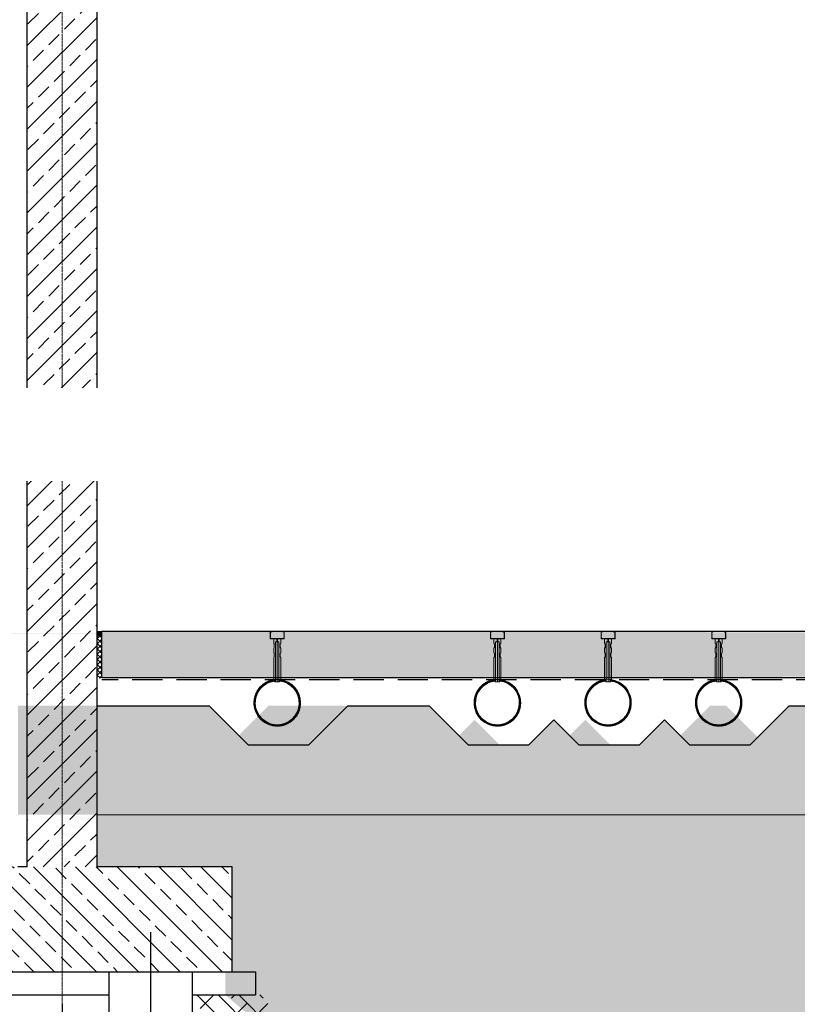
# Model space of a CAD drawing. Header units: millimetres. Extents: x -374129 to 1163271, y -112652 to 695637.
# Tile 214 of 256: x 38298 to 41635, y 29871 to 34095. Entities that reach past the tile are written whole.
import ezdxf
from ezdxf import colors
from ezdxf.entities.mleader import LeaderData, LeaderLine
from ezdxf.math import Vec2, Vec3

# ---------------------------------------------------------------- set-up
doc = ezdxf.new("R2010")
doc.units = ezdxf.units.MM
doc.header["$PDMODE"] = 4
for name, pattern in [('ACAD_ISO04W100', [30, 24, -3, 0, -3]), ('rcad - -', [9.5, 6.5, -3]), ('rcad -.-', [18, 12, -3, 0, -3])]:
    doc.linetypes.add(name, pattern=pattern)
for name, color, linetype, lineweight in [('--GT_Podbeton', 8, 'Continuous', 9), ('A_DYSZA', 252, 'Continuous', 15), ('A_Hatch_konstrukcja', 252, 'Continuous', 5), ('A_profile ocynk', 252, 'Continuous', 9), ('KRT_kresk', 252, 'Continuous', 5), ('KRT_osie', 55, 'ACAD_ISO04W100', 18), ('Widoczne (ISO)', 252, 'Continuous', 15)]:
    doc.layers.add(name, color=color, linetype=linetype, lineweight=lineweight)
for name, color, linetype in [('KRT_fund', 3, 'Continuous'), ('KRT_kanaly', 1, 'Continuous'), ('KRT_kreskowanie', 252, 'Continuous'), ('KRT_opisy', 146, 'Continuous'), ('KRT_pale', 7, 'Continuous'), ('KRT_sciany', 2, 'Continuous'), ('KRT_wymiary', 4, 'Continuous')]:
    doc.layers.add(name, color=color, linetype=linetype)
doc.styles.add('WYMIAR', font='romans.shx', dxfattribs={"width": 0.8})
doc.linetypes.add('podbeton', pattern='A,0.3,-0.1,[131,ltypeshp.shx,S=0.1,R=0,X=-0.1,Y=0],-0.1,0.3', length=0.8)
doc.linetypes.add('ZIGZAG', pattern='A,0.0001,-0.2,[131,ltypeshp.shx,S=0.2,R=0,X=-0.2,Y=0],-0.4,[131,ltypeshp.shx,S=0.2,R=180,X=0.2,Y=0],-0.2', length=0.8001)
doc.dimstyles.new('KRT_1-100', dxfattribs={"dimscale": 100, "dimtxt": 2, "dimasz": 1, "dimexe": 0.5, "dimexo": 0, "dimgap": 0.5, "dimtad": 1, "dimdec": 1, "dimrnd": 0.1, "dimzin": 9, "dimdsep": 46, "dimtxsty": 'WYMIAR', "dimblk": 'ARCHTICK', "dimcen": 0.09, "dimdle": 0.5, "dimclrd": 1, "dimclre": 252, "dimclrt": 256, "dimadec": 0, "dimazin": 0, "dimtfac": 1, "dimtdec": 1, "dimtmove": 0, "dimatfit": 3, "dimfxl": 1, "dimtolj": 1, "dimtzin": 0, "dimarcsym": 0})
pattern_1 = [(45, (-395452.688, -167449.684), (-11.22532015, 11.22532015), []), (135, (-395452.688, -167449.684), (-11.22532015, -11.22532015), [])]

# ---------------------------------------------------------------- blocks, each defined once
blk = doc.blocks.new('pal400')
at = {"color": 1, "linetype": 'rcad -.-', "ltscale": 0.2}
blk.add_line((0, -1165), (0, 169.2), dxfattribs=at)
at = {"color": 6, "linetype": 'ZIGZAG'}
for points in [[(-180, 0), (-180, -1165)], [(180, -1165), (180, 0)]]:
    blk.add_lwpolyline(points, dxfattribs=at)
blk = doc.blocks.new('_ArchTick')
at = {"color": 0, "linetype": 'ByBlock', "const_width": 0.15}
blk.add_lwpolyline([(-0.5, -0.5), (0.5, 0.5)], dxfattribs=at)
blk = doc.blocks.new('*D389')
at = {"layer": 'Defpoints', "color": 0, "transparency": 16777216}
for p in [(38480, 29871.2), (44780, 29871.2), (44780, 25561.3)]:
    blk.add_point(p, dxfattribs=at)
at = {"layer": 'KRT_wymiary', "color": 252, "lineweight": -2, "transparency": 16777216}
for p, q in [((38480, 29871.2), (38480, 25511.3)), ((44780, 29871.2), (44780, 25511.3))]:
    blk.add_line(p, q, dxfattribs=at)
at = {"layer": 'KRT_wymiary', "color": 1, "lineweight": -2, "transparency": 16777216}
blk.add_line((38430, 25561.3), (44830, 25561.3), dxfattribs=at)
at = {"layer": 'KRT_wymiary', "color": 1, "lineweight": -2, "transparency": 16777216, "xscale": 100, "yscale": 100, "zscale": 100, "rotation": 180}
blk.add_blockref('_ArchTick', (38480, 25561.3), dxfattribs=at)
at = {"layer": 'KRT_wymiary', "color": 1, "lineweight": -2, "transparency": 16777216, "xscale": 100, "yscale": 100, "zscale": 100}
blk.add_blockref('_ArchTick', (44780, 25561.3), dxfattribs=at)
at = {"layer": 'KRT_wymiary', "transparency": 16777216, "insert": (41630, 25711.3), "char_height": 200, "attachment_point": 5, "style": 'WYMIAR'}
blk.add_mtext('\\A1;6300', dxfattribs=at)
blk = doc.blocks.new('dysza_203')
at = {"color": 0, "linetype": 'ByBlock', "lineweight": -2}
for points in [[(-15, -193), (-10, -193), (-10, -203), (-7.5, -203), (-7.5, -31), (-1.5, -28), (-1.5, -18), (-15, -18), (-15, -38), (-12.5, -40.5), (-12.5, -55.5), (-15, -58), (-15, -78), (-12.5, -80.5), (-12.5, -95.5), (-15, -98)], [(15, -193), (10, -193), (10, -203), (7.5, -203), (7.5, -31), (1.5, -28), (1.5, -18), (15, -18), (15, -38), (12.5, -40.5), (12.5, -55.5), (15, -58), (15, -78), (12.5, -80.5), (12.5, -95.5), (15, -98)]]:
    blk.add_lwpolyline(points, close=True, dxfattribs=at)
for points in [[(-7.5, -31), (7.5, -31)], [(-1.5, -18), (1.5, -18)], [(-1.5, -28), (1.5, -28)], [(0, -18), (0, -203)], [(-7.5, -203), (7.5, -203)], [(7.5, -203), (10, -203)]]:
    blk.add_lwpolyline(points, dxfattribs=at)

msp = doc.modelspace()

# ---------------------------------------------------------------- hatches: boundary and pattern name
at = {"layer": 'KRT_kreskowanie'}
h = msp.add_hatch(dxfattribs=at)
h.set_pattern_fill('ANSI33', color=256, scale=20, style=0)
h.set_pattern_definition([(45, (201009.93, -26045.67), (-89.80256, 89.80256), []), (45, (201099.74, -26045.67), (-89.80256, 89.80256), [63.5, -31.75])])
h.paths.add_polyline_path([(38330, 30461.19), (38630, 30461.19), (38630, 36471.19), (38545, 36471.19), (38545, 36711.19), (38410, 36711.19), (38330, 36711.19)])
h = msp.add_hatch(dxfattribs=at)
h.set_pattern_fill('ANSI33', color=256, scale=20, angle=90)
h.set_pattern_definition([(135, (-1650486.51, -537793.2), (-89.802561, -89.802561), []), (135, (-1650486.51, -537703.4), (-89.802561, -89.802561), [63.5, -31.75])])
h.paths.add_polyline_path([(37390, 30011.19), (39210, 30011.19), (39210, 30461.19), (37390, 30461.19)])

# ---------------------------------------------------------------- linework, layer by layer
at = {"layer": 'KRT_fund', "color": 1, "linetype": 'podbeton', "ltscale": 5}
for p, q in [((39210, 30011.19), (39310, 30011.19)), ((39310, 30011.19), (39310, 29911.19)), ((37920, 29911.19), (38680.04, 29911.19)), ((39040, 29911.19), (39310, 29911.19))]:
    msp.add_line(p, q, dxfattribs=at)
at = {"layer": 'KRT_fund', "color": 2}
for points in [[(37990, 30461.19), (37410, 30461.19), (37410, 30011.19), (39210, 30011.19), (39210, 30461.19), (38630, 30461.19)], [(38330, 30461.19), (38290, 30461.19)]]:
    msp.add_lwpolyline(points, dxfattribs=at)
at = {"layer": 'KRT_osie', "ltscale": 0.5}
msp.add_line((38480, 37613.84), (38480, 29871.18), dxfattribs=at)
msp.add_line((38480, 37613.84), (38480, 29871.18), dxfattribs=at)
at = {"layer": 'KRT_sciany'}
for points in [[(38330, 30461.19), (38330, 36711.19)], [(38630, 30461.19), (38630, 36471.19)]]:
    msp.add_lwpolyline(points, dxfattribs=at)

# ---------------------------------------------------------------- block references
at = {"layer": 'KRT_pale'}
msp.add_blockref('pal400', (38860.02, 30011.19), dxfattribs=at)

# ---------------------------------------------------------------- next in the draw order: leaders
at = {"layer": 'KRT_opisy', "color": 1}
ml = msp.add_multileader_mtext('Standard', dxfattribs=at)
ml.set_content('\\C54;PIANKA DYLATACYJNA BRZEGOWA 1cm\\PUSZCZELNIENIE MASĄ TRWALEPLASTYCZNĄ ODPORNĄ NA AGRESJĘ CHEMICZNĄ NP.SIKAFLEX PRO 3', style='WYMIAR')
ml.set_leader_properties()
ml.build(insert=Vec2(0, 0))
ml.multileader.update_dxf_attribs({"text_left_attachment_type": 6, "text_right_attachment_type": 6, "dogleg_length": 36, "arrow_head_size": 200, "scale": 100})
ctx = ml.context
ctx.base_point, ctx.scale, ctx.char_height, ctx.arrow_head_size, ctx.landing_gap_size, ctx.plane_origin = Vec3(1022.91, 34569.79, -56.1), 100, 200, 200, 9, Vec3(36065.01, -50311.01, -56.1)
ctx.left_attachment, ctx.right_attachment = 6, 6
notes = []
notes.append((ctx, [(0, (1, 1, 0), (986.91, 34569.79, -56.1), (1, 0), 36, [(1, [(160, 31471.19, -56.1)], 0, [])])]))
ctx.mtext.insert, ctx.mtext.width, ctx.mtext.defined_height, ctx.mtext.flow_direction = Vec3(1031.91, 34809.79, -56.1), 4839.601, 350.11, 5
ctx.mtext.has_bg_fill, ctx.mtext.bg_color, ctx.mtext.bg_scale_factor, ctx.mtext.bg_transparency, ctx.mtext.use_window_bg_color = 1, -1027028792, 1.5, 0, 1
ml = msp.add_multileader_mtext('Standard', dxfattribs=at)
ml.set_content('\\C54;WARSTWY GRUNTU WEDŁUG PROJEKTU WZMOCNIENIA PODŁOŻA:\\P\\pi-3,l3,t3;{\\fSymbol|b0|i0|c2|p18;·^I}nB [Po/Pr] gr.40cm\\P{\\fSymbol|b0|i0|c2|p18;·^I}TŁUCZEŃ, ROZKRUSZ BETONOWY gr.30cm\\P{\\fSymbol|b0|i0|c2|p18;·^I}GRUNT RODZIMY \\fArial|b0|i0|c238|p34;\\W1;G\\fSymbol|b0|i0|c2|p18;p\\fArial|b0|i0|c238|p34;/G\\fSymbol|b0|i0|c2|p18;p\\fArial|b0|i0|c238|p34;z pl/tpl', style='WYMIAR')
ml.set_leader_properties()
ml.build(insert=Vec2(0, 0))
ml.multileader.update_dxf_attribs({"text_left_attachment_type": 6, "text_right_attachment_type": 6, "dogleg_length": 0.36, "arrow_head_size": 200, "scale": 100})
ctx = ml.context
ctx.base_point, ctx.scale, ctx.char_height, ctx.arrow_head_size, ctx.landing_gap_size, ctx.plane_origin = Vec3(-8776.91, 28248.18), 100, 200, 200, 9, Vec3(-44267.87, -53803.79)
ctx.left_attachment, ctx.right_attachment = 6, 6
notes.append((ctx, [(0, (1, 1, 0), (-8812.91, 28248.18), (1, 0), 36, [(1, [(-8812.91, 30621.19)], 0, [])])]))
ctx.mtext.insert, ctx.mtext.width, ctx.mtext.defined_height, ctx.mtext.flow_direction = Vec3(-8767.91, 28503.58), 6873.6004, 1534.23, 5
ctx.mtext.has_bg_fill, ctx.mtext.bg_color, ctx.mtext.bg_scale_factor, ctx.mtext.bg_transparency, ctx.mtext.use_window_bg_color = 1, -1027028792, 1.5, 0, 1
for ctx, leaders in notes:
    for number, flags, end, landing, length, lines in leaders:
        leader = LeaderData()
        leader.index, (leader.has_last_leader_line, leader.has_dogleg_vector, leader.attachment_direction) = number, flags
        leader.last_leader_point, leader.dogleg_vector, leader.dogleg_length = Vec3(end), Vec3(landing), length
        for number, points, colour, breaks in lines:
            line = LeaderLine()
            line.index, line.vertices, line.color, line.breaks = number, Vec3.list(points), colors.encode_raw_color(colour), breaks
            leader.lines.append(line)
        ctx.leaders.append(leader)

# ---------------------------------------------------------------- next in the draw order: dimensions: what is measured, and where the dimension line sits
at = {"layer": 'KRT_wymiary'}
dim = msp.add_linear_dim(base=(44780, 25561.33), p1=(38480, 29871.18), p2=(44780, 29871.18), dimstyle='KRT_1-100', override={"dimtmove": 1}, dxfattribs=at)
dim.commit()
dim.dimension.update_dxf_attribs({"geometry": '*D389', "text_midpoint": (41630, 25711.33)})

# ---------------------------------------------------------------- next in the draw order: leaders
at = {"layer": 'KRT_opisy', "color": 1}
ml = msp.add_multileader_mtext('Standard', dxfattribs=at)
ml.set_content('\\pxi-3,l3t3,39,44;\\C2;{\\fSymbol|b0|i0|c2|p18;·^I}\\C54;PŁYTA BETONOWA DYLATOWANA C30/37 W8,F150,XD2,XA2,XM1,XF1 ^Igr.20cm\\P    ZBROJONA WŁÓKNAMI POLIMEROWYMI ZBROJONA WŁÓKNAMI POLIMEROWYMI ZBROJONA WŁÓKNAMI POLIMEROWYMI ISTRICE iBETON 39x0.78 W ILOŚCI 3,0kg/m3, \\P{\\fSymbol|b0|i0|c2|p18;·^I}IZOLACJA PRZECIWWILGOCIOWA 2xFOLIA PE \\P    UKŁADANA SZCZELNIE NA ZAKŁAD^I^Igr.2x0.3mm                                                         \\P{\\fSymbol|b0|i0|c2|p18;·^I}PODBETON  C8/10 ^I^Igr.10cm                         \\P{\\fSymbol|b0|i0|c2|p18;·^I}ZAGĘSZCZONY GRUNT NASYPOWY Is>0,98^I^Igr.30cm\\P{\\fSymbol|b0|i0|c2|p18;·^I}ZAGĘSZCZONY GRUNT NASYPOWY Is>=0,97', style='WYMIAR')
ml.set_leader_properties()
ml.build(insert=Vec2(0, 0))
ml.multileader.update_dxf_attribs({"text_left_attachment_type": 6, "text_right_attachment_type": 6, "dogleg_length": 36, "arrow_head_size": 200, "scale": 100})
ctx = ml.context
ctx.base_point, ctx.scale, ctx.char_height, ctx.arrow_head_size, ctx.landing_gap_size, ctx.plane_origin = Vec3(1715.18, 28529.79, -56.1), 100, 200, 200, 9, Vec3(-35836.94, -69206.17, -56.1)
ctx.left_attachment, ctx.right_attachment = 6, 6
notes = []
notes.append((ctx, [(0, (1, 1, 0), (1679.18, 28529.79, -56.1), (1, 0), 36, [(1, [(1159.18, 31458.59, -56.1)], 0, [])])]))
ctx.mtext.insert, ctx.mtext.width, ctx.mtext.defined_height, ctx.mtext.flow_direction = Vec3(1724.18, 28777.41, -56.1), 11614.4681, 280.09, 5
ctx.mtext.has_bg_fill, ctx.mtext.bg_color, ctx.mtext.bg_scale_factor, ctx.mtext.bg_transparency, ctx.mtext.use_window_bg_color = 1, -1027028792, 1.5, 0, 1
for ctx, leaders in notes:
    for number, flags, end, landing, length, lines in leaders:
        leader = LeaderData()
        leader.index, (leader.has_last_leader_line, leader.has_dogleg_vector, leader.attachment_direction) = number, flags
        leader.last_leader_point, leader.dogleg_vector, leader.dogleg_length = Vec3(end), Vec3(landing), length
        for number, points, colour, breaks in lines:
            line = LeaderLine()
            line.index, line.vertices, line.color, line.breaks = number, Vec3.list(points), colors.encode_raw_color(colour), breaks
            leader.lines.append(line)
        ctx.leaders.append(leader)

# ---------------------------------------------------------------- next in the draw order: hatches: boundary and pattern name
at = {"layer": 'KRT_kreskowanie'}
h = msp.add_hatch(dxfattribs=at)
h.set_pattern_fill('GROUT', color=256, scale=10, style=0)
h.set_pattern_definition([(0, (38530.8, 25.4), (12.7, 101.6), [12.7, -88.9]), (0, (38543.5, 63.5), (0, 101.6), [0, -101.6]), (0, (38505.4, 25.4), (38.1, 101.6), [0, -101.6]), (0, (38505.4, 101.6), (101.6, 101.6), [25.4, -177.8]), (0, (38581.6, 38.1), (0, 101.6), [0, -101.6]), (0, (38556.2, 25.4), (25.4, 101.6), [0, -101.6]), (0, (38568.9, 38.1), (0, 101.6), [0, -101.6]), (0, (38518.1, 101.6), (0, 101.6), [0, -101.6])])
h.paths.add_polyline_path([(44030, 30461.19), (44630, 30461.19), (44630, 30684.47), (40219.8, 30684.47), (38630, 30684.47), (38630, 30461.19), (39210, 30461.19), (39210, 30011.19), (39180, 30011.19), (39180, 29911.19), (39298.95, 29811.19), (43737.44, 29811.19), (43930, 29911.19), (43930, 30011.19), (44030, 30011.19)])
h.paths.add_polyline_path([(39270.19, 30433.33), (40081.85, 30433.33), (40081.85, 30433.33)], flags=24)
h = msp.add_hatch(dxfattribs=at)
h.set_pattern_fill('ANSI38', color=256, scale=20, angle=90, style=0)
h.set_pattern_definition([(135, (32180, 5000), (-44.90128, -44.90128), []), (225, (32180, 5000), (-44.90128, -134.70384), [158.75, -95.25])])
h.paths.add_polyline_path([(43867.44, 29811.19), (44060, 29911.19), (44330.04, 29911.19), (44330.04, 28846.21), (39060, 28846.21), (39060, 29911.19), (39330, 29911.19), (39418.81, 29811.19)])

# ---------------------------------------------------------------- next in the draw order: linework, layer by layer
at = {"layer": '--GT_Podbeton'}
msp.add_lwpolyline([(38630, 30684.47), (44630, 30684.47)], dxfattribs=at)
at = {"layer": 'KRT_kanaly', "linetype": 'podbeton', "ltscale": 200}
msp.add_lwpolyline([(40590.49, 31091.97), (40697.99, 30984.47), (40957.99, 30984.47), (41065.49, 31091.97)], dxfattribs=at)

# ---------------------------------------------------------------- next in the draw order: leaders
at = {"layer": 'KRT_opisy', "color": 1}
ml = msp.add_multileader_mtext('Standard', dxfattribs=at)
ml.set_content('\\C54;KANAŁY NAPOWIETRZAJĄCE WEDŁUG PROJEKTU TECHNOLOGICZNEGO', style='WYMIAR')
ml.set_leader_properties()
ml.build(insert=Vec2(0, 0))
ml.multileader.update_dxf_attribs({"text_left_attachment_type": 6, "text_right_attachment_type": 6, "dogleg_length": 36, "arrow_head_size": 200, "scale": 100})
ctx = ml.context
ctx.base_point, ctx.scale, ctx.char_height, ctx.arrow_head_size, ctx.landing_gap_size, ctx.plane_origin = Vec3(958.77, 32175.83, -56.1), 100, 200, 200, 9, Vec3(36846.14, -51485.36, -56.1)
ctx.left_attachment, ctx.right_attachment = 6, 6
notes = []
notes.append((ctx, [(0, (1, 1, 0), (922.77, 32175.83, -56.1), (1, 0), 36, [(1, [(922.99, 31164.47, -56.1)], 0, [])])]))
ctx.mtext.insert, ctx.mtext.width, ctx.mtext.defined_height, ctx.mtext.flow_direction = Vec3(967.77, 32415.83, -56.1), 6873.6004, 350.11, 5
ctx.mtext.has_bg_fill, ctx.mtext.bg_color, ctx.mtext.bg_scale_factor, ctx.mtext.bg_transparency, ctx.mtext.use_window_bg_color = 1, -1027028792, 1.5, 0, 1
ml = msp.add_multileader_mtext('Standard', dxfattribs=at)
ml.set_content('\\C54;ODPROWADZENIE DO STUDZIENKI KANALIZACYJNEJ WG PROJEKTU BRANŻY SANITARNEJ ', style='WYMIAR')
ml.set_leader_properties()
ml.build(insert=Vec2(0, 0))
ml.multileader.update_dxf_attribs({"text_right_attachment_type": 6, "dogleg_length": 0.36, "arrow_head_size": 200, "scale": 100})
ctx = ml.context
ctx.base_point, ctx.scale, ctx.char_height, ctx.arrow_head_size, ctx.landing_gap_size, ctx.plane_origin = Vec3(78326.66, 29383.33), 100, 200, 200, 9, Vec3(43996.88, -52043.13)
ctx.right_attachment, ctx.text_align_type = 6, 2
notes.append((ctx, [(0, (1, 1, 0), (81771.13, 29243.33), (-1, 0), 36, [(1, [(83025.56, 30705)], 0, [])])]))
ctx.mtext.insert, ctx.mtext.width, ctx.mtext.defined_height, ctx.mtext.alignment, ctx.mtext.flow_direction = Vec3(81726.13, 29483.33), 3482.7917, 1400.46, 3, 5
for ctx, leaders in notes:
    for number, flags, end, landing, length, lines in leaders:
        leader = LeaderData()
        leader.index, (leader.has_last_leader_line, leader.has_dogleg_vector, leader.attachment_direction) = number, flags
        leader.last_leader_point, leader.dogleg_vector, leader.dogleg_length = Vec3(end), Vec3(landing), length
        for number, points, colour, breaks in lines:
            line = LeaderLine()
            line.index, line.vertices, line.color, line.breaks = number, Vec3.list(points), colors.encode_raw_color(colour), breaks
            leader.lines.append(line)
        ctx.leaders.append(leader)

# ---------------------------------------------------------------- next in the draw order: hatches: boundary and pattern name
at = {"layer": 'KRT_kresk', "lineweight": 5}
h = msp.add_hatch(dxfattribs=at)
h.set_pattern_fill('DASH', color=256, scale=10, angle=45)
h.set_pattern_definition([(45, (40993.753, 31471.193), (4e-15, 44.90128), [31.75, -31.75])])
h.paths.add_polyline_path([(37969.99, 31281.19), (32010, 31271.19), (32010, 31451.19), (32010, 31471.19), (39469.99, 31461.19), (37969.99, 31461.19)])
h = msp.add_hatch(dxfattribs=at)
h.set_pattern_fill('ANSI37', color=256, scale=0.5)
h.set_pattern_definition([(45, (-395452.6885, -167449.6836), (-1.122532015, 1.122532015), []), (135, (-395452.6885, -167449.6836), (-1.122532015, -1.122532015), [])])
h.paths.add_polyline_path([(38630, 31451.19), (38650, 31451.19), (38650, 31471.19), (38630, 31471.19)])
h = msp.add_hatch(dxfattribs=at)
h.set_pattern_fill('DASH', color=256, scale=10, angle=45)
h.set_pattern_definition([(45, (47633.753, 31471.193), (4e-15, 44.90128), [31.75, -31.75])])
h.paths.add_polyline_path([(44609.99, 31281.19), (38650, 31271.19), (38650, 31451.19), (38650, 31471.19), (46109.99, 31461.19), (44609.99, 31461.19)])
h = msp.add_hatch(dxfattribs=at)
h.set_pattern_fill('ANSI37', color=256, scale=5)
h.set_pattern_definition(pattern_1)
h.paths.add_polyline_path([(38630, 31270.04), (38650, 31270.04), (38650, 31451.19), (38630, 31451.19)])
h = msp.add_hatch(dxfattribs=at)
h.set_pattern_fill('ANSI37', color=256, scale=5)
h.set_pattern_definition(pattern_1)
h.paths.add_polyline_path([(38630, 31270.04), (38650, 31270.04), (38650, 31451.19), (38630, 31451.19)])
at = {"layer": 'KRT_kreskowanie'}
h = msp.add_hatch(dxfattribs=at)
h.set_pattern_fill('DOTS2', color=256, scale=10, style=0)
h.set_pattern_definition([(0, (-25869.84, 5.08), (0, 254), [0, -254]), (0, (-25788.56, 10.16), (0, 254), [0, -254]), (0, (-25834.28, 66.04), (0, 254), [0, -254]), (0, (-25778.4, 106.68), (0, 254), [0, -254]), (0, (-25844.44, 121.92), (0, 254), [0, -254]), (0, (-25824.12, 182.88), (0, 254), [0, -254]), (0, (-25859.68, 228.6), (0, 254), [0, -254]), (0, (-25778.4, 223.52), (0, 254), [0, -254]), (0, (-25717.44, 233.68), (0, 254), [0, -254]), (0, (-25686.96, 172.72), (0, 254), [0, -254]), (0, (-25636.16, 167.64), (0, 254), [0, -254]), (0, (-25636.16, 76.2), (0, 254), [0, -254]), (0, (-25681.88, 45.72), (0, 254), [0, -254]), (0, (-25753, 60.96), (0, 254), [0, -254]), (0, (-25707.28, 106.68), (0, 254), [0, -254]), (0, (-25753, 152.4), (0, 254), [0, -254]), (0, (-25646.32, 10.16), (0, 254), [0, -254])])
h.paths.add_polyline_path([(35030.16, 31152.3), (34960.82, 31152.3), (34792.99, 30984.47), (34532.99, 30984.47), (34425.49, 31091.97), (34317.99, 30984.47), (34057.99, 30984.47), (33950.49, 31091.97), (33842.99, 30984.47), (33582.99, 30984.47), (33415.16, 31152.3), (33065.82, 31152.3), (32897.99, 30984.47), (32637.99, 30984.47), (32470.16, 31152.3), (31990, 31152.3), (31990, 30684.47), (37990, 30684.47), (37990, 31152.3), (37520.82, 31152.3), (37352.99, 30984.47), (37092.99, 30984.47), (36925.16, 31152.3), (36575.82, 31152.3), (36407.99, 30984.47), (36147.99, 30984.47), (36040.49, 31091.97), (35932.99, 30984.47), (35672.99, 30984.47), (35565.49, 31091.97), (35457.99, 30984.47), (35197.99, 30984.47)])
h.paths.add_polyline_path([(37480.49, 31126.97), (37972.64, 31126.97), (37972.64, 31351.97), (37480.49, 31351.97)], flags=9)
h.paths.add_polyline_path([(41330.16, 31152.3), (41260.82, 31152.3), (41092.99, 30984.47), (40832.99, 30984.47), (40725.49, 31091.97), (40617.99, 30984.47), (40357.99, 30984.47), (40250.49, 31091.97), (40142.99, 30984.47), (39882.99, 30984.47), (39715.16, 31152.3), (39365.82, 31152.3), (39197.99, 30984.47), (38937.99, 30984.47), (38770.16, 31152.3), (38290, 31152.3), (38290, 30684.47), (44290, 30684.47), (44290, 31152.3), (43820.82, 31152.3), (43652.99, 30984.47), (43392.99, 30984.47), (43225.16, 31152.3), (42875.82, 31152.3), (42707.99, 30984.47), (42447.99, 30984.47), (42340.49, 31091.97), (42232.99, 30984.47), (41972.99, 30984.47), (41865.49, 31091.97), (41757.99, 30984.47), (41497.99, 30984.47)])
h.paths.add_polyline_path([(43780.49, 31126.97), (44272.64, 31126.97), (44272.64, 31351.97), (43780.49, 31351.97)], flags=9)
h = msp.add_hatch(dxfattribs=at)
h.set_pattern_fill('DOTS2', color=256, scale=10, style=0)
h.set_pattern_definition([(0, (-19229.84, 5.08), (0, 254), [0, -254]), (0, (-19148.56, 10.16), (0, 254), [0, -254]), (0, (-19194.28, 66.04), (0, 254), [0, -254]), (0, (-19138.4, 106.68), (0, 254), [0, -254]), (0, (-19204.44, 121.92), (0, 254), [0, -254]), (0, (-19184.12, 182.88), (0, 254), [0, -254]), (0, (-19219.68, 228.6), (0, 254), [0, -254]), (0, (-19138.4, 223.52), (0, 254), [0, -254]), (0, (-19077.44, 233.68), (0, 254), [0, -254]), (0, (-19046.96, 172.72), (0, 254), [0, -254]), (0, (-18996.16, 167.64), (0, 254), [0, -254]), (0, (-18996.16, 76.2), (0, 254), [0, -254]), (0, (-19041.88, 45.72), (0, 254), [0, -254]), (0, (-19113, 60.96), (0, 254), [0, -254]), (0, (-19067.28, 106.68), (0, 254), [0, -254]), (0, (-19113, 152.4), (0, 254), [0, -254]), (0, (-19006.32, 10.16), (0, 254), [0, -254])])
h.paths.add_polyline_path([(41670.16, 31152.3), (41600.82, 31152.3), (41432.99, 30984.47), (41172.99, 30984.47), (41065.49, 31091.97), (40957.99, 30984.47), (40697.99, 30984.47), (40590.49, 31091.97), (40482.99, 30984.47), (40222.99, 30984.47), (40055.16, 31152.3), (39705.82, 31152.3), (39537.99, 30984.47), (39277.99, 30984.47), (39110.16, 31152.3), (38630, 31152.3), (38630, 30684.47), (44630, 30684.47), (44630, 31152.3), (44160.82, 31152.3), (43992.99, 30984.47), (43732.99, 30984.47), (43565.16, 31152.3), (43215.82, 31152.3), (43047.99, 30984.47), (42787.99, 30984.47), (42680.49, 31091.97), (42572.99, 30984.47), (42312.99, 30984.47), (42205.49, 31091.97), (42097.99, 30984.47), (41837.99, 30984.47)])
h.paths.add_polyline_path([(44120.49, 31126.97), (44612.64, 31126.97), (44612.64, 31351.97), (44120.49, 31351.97)], flags=9)
h.paths.add_polyline_path([(47970.16, 31152.3), (47900.82, 31152.3), (47732.99, 30984.47), (47472.99, 30984.47), (47365.49, 31091.97), (47257.99, 30984.47), (46997.99, 30984.47), (46890.49, 31091.97), (46782.99, 30984.47), (46522.99, 30984.47), (46355.16, 31152.3), (46005.82, 31152.3), (45837.99, 30984.47), (45577.99, 30984.47), (45410.16, 31152.3), (44930, 31152.3), (44930, 30684.47), (50930, 30684.47), (50930, 31152.3), (50460.82, 31152.3), (50292.99, 30984.47), (50032.99, 30984.47), (49865.16, 31152.3), (49515.82, 31152.3), (49347.99, 30984.47), (49087.99, 30984.47), (48980.49, 31091.97), (48872.99, 30984.47), (48612.99, 30984.47), (48505.49, 31091.97), (48397.99, 30984.47), (48137.99, 30984.47)])
h.paths.add_polyline_path([(50420.49, 31126.97), (50912.64, 31126.97), (50912.64, 31351.97), (50420.49, 31351.97)], flags=9)
at = {"layer": 'Widoczne (ISO)', "transparency": 33554687}
h = msp.add_hatch(dxfattribs=at)
h.set_pattern_fill('ANSI31', color=256, scale=10)
h.set_pattern_definition([(45, (39486.854, 31210.5676), (-0.8838835, 0.8838835), [])])
h.paths.add_polyline_path([(39497.09, 31164.47, -1), (39308.89, 31164.47, -0.3833879), (39393, 31258.04), (39393, 31263.97, 0.3851934), (39302.99, 31164.47, 1), (39502.99, 31164.47, 0.385192), (39412.99, 31263.97), (39412.99, 31258.04, -0.3833692)])
h = msp.add_hatch(dxfattribs=at)
h.set_pattern_fill('ANSI31', color=256, scale=10)
h.set_pattern_definition([(45, (40431.854, 31210.5676), (-0.8838835, 0.8838835), [])])
h.paths.add_polyline_path([(40442.09, 31164.47, -1), (40253.89, 31164.47, -0.3833879), (40338, 31258.04), (40338, 31263.97, 0.3851934), (40247.99, 31164.47, 1), (40447.99, 31164.47, 0.385192), (40357.99, 31263.97), (40357.99, 31258.04, -0.3833692)])
h = msp.add_hatch(dxfattribs=at)
h.set_pattern_fill('ANSI31', color=256, scale=10)
h.set_pattern_definition([(45, (40906.854, 31210.5676), (-0.8838835, 0.8838835), [])])
h.paths.add_polyline_path([(40917.09, 31164.47, -1), (40728.89, 31164.47, -0.3833879), (40813, 31258.04), (40813, 31263.97, 0.3851934), (40722.99, 31164.47, 1), (40922.99, 31164.47, 0.385192), (40832.99, 31263.97), (40832.99, 31258.04, -0.3833692)])
h = msp.add_hatch(dxfattribs=at)
h.set_pattern_fill('ANSI31', color=256, scale=10)
h.set_pattern_definition([(45, (41381.854, 31210.5676), (-0.8838835, 0.8838835), [])])
h.paths.add_polyline_path([(41392.09, 31164.47, -1), (41203.89, 31164.47, -0.3833879), (41288, 31258.04), (41288, 31263.97, 0.3851934), (41197.99, 31164.47, 1), (41397.99, 31164.47, 0.385192), (41307.99, 31263.97), (41307.99, 31258.04, -0.3833692)])

# ---------------------------------------------------------------- next in the draw order: linework, layer by layer
at = {"color": 2}
for p, q in [((44630, 31471.19, -18.47), (38650, 31471.19)), ((44610.2, 31271.19, 43), (38650, 31271.19))]:
    msp.add_line(p, q, dxfattribs=at)
at = {"layer": 'A_DYSZA', "transparency": 33554687}
for centre, radius, start, end in [((39402.99, 31164.47), 100, 95.73457, 84.26515), ((40347.99, 31164.47), 100, 95.73457, 84.26515), ((40822.99, 31164.47), 100, 95.73457, 84.26515), ((41297.99, 31164.47), 100, 95.73457, 84.26515), ((39402.99, 31164.47), 94.1, 96.09512, 83.90114), ((40347.99, 31164.47), 94.1, 96.09512, 83.90114), ((40822.99, 31164.47), 94.1, 96.09512, 83.90114), ((41297.99, 31164.47), 94.1, 96.09512, 83.90114)]:
    msp.add_arc(centre, radius, start, end, dxfattribs=at)
at = {"layer": 'A_Hatch_konstrukcja'}
for centre in [(39402.99, 31164.47), (40347.99, 31164.47), (40822.99, 31164.47), (41297.99, 31164.47)]:
    msp.add_circle(centre, 100, dxfattribs=at)
at = {"layer": 'A_profile ocynk'}
for points in [[(39427.28, 31467.75), (39429.93, 31470.41, -0.6681786), (39432.49, 31469.35), (39432.49, 31459.79, -0.1989124), (39432.35, 31459.43), (39431.64, 31458.73, 0.4142136), (39431.64, 31458.02), (39432.35, 31457.31, -0.1989124), (39432.49, 31456.96), (39432.49, 31452.79, -0.1989124), (39432.35, 31452.43), (39431.64, 31451.73, 0.4142136), (39431.64, 31451.02), (39432.35, 31450.31, -0.1989124), (39432.49, 31449.96), (39432.49, 31445.79, -0.1989124), (39432.35, 31445.43), (39431.64, 31444.73, 0.4142136), (39431.64, 31444.02), (39432.35, 31443.31, -0.1989124), (39432.49, 31442.96), (39432.49, 31440.47, -0.4142136), (39431.99, 31439.97), (39423.21, 31439.97, -0.1989124), (39422.85, 31440.12), (39422.15, 31440.83, 0.1989124), (39421.79, 31440.97), (39416.99, 31440.97, 0.1989124), (39416.64, 31440.83), (39415.93, 31440.12, -0.1989124), (39415.58, 31439.97), (39404.41, 31439.97, -0.1989124), (39404.05, 31440.12), (39403.35, 31440.83, 0.4142136), (39402.64, 31440.83), (39401.93, 31440.12, -0.1989124), (39401.58, 31439.97), (39390.41, 31439.97, -0.1989124), (39390.05, 31440.12), (39389.35, 31440.83, 0.1989124), (39388.99, 31440.97), (39384.19, 31440.97, 0.1989124), (39383.84, 31440.83), (39383.13, 31440.12, -0.1989124), (39382.78, 31439.97), (39373.99, 31439.97, -0.4142136), (39373.49, 31440.47), (39373.49, 31442.96, -0.1989124), (39373.64, 31443.31), (39374.35, 31444.02, 0.4142136), (39374.35, 31444.73), (39373.64, 31445.43, -0.1989124), (39373.49, 31445.79), (39373.49, 31449.96, -0.1989124), (39373.64, 31450.31), (39374.35, 31451.02, 0.4142136), (39374.35, 31451.73), (39373.64, 31452.43, -0.1989124), (39373.49, 31452.79), (39373.49, 31456.96, -0.1989124), (39373.64, 31457.31), (39374.35, 31458.02, 0.4142136), (39374.35, 31458.73), (39373.64, 31459.43, -0.1989124), (39373.49, 31459.79), (39373.49, 31469.35, -0.6681786), (39376.05, 31470.41), (39378.71, 31467.75), (39379.06, 31468.11), (39376.41, 31470.76, 0.6681786), (39372.99, 31469.35), (39372.99, 31459.58, 0.1989124), (39373.14, 31459.23), (39373.64, 31458.73, -0.4142136), (39373.64, 31458.02), (39373.14, 31457.52, 0.1989124), (39372.99, 31457.17), (39372.99, 31452.58, 0.1989124), (39373.14, 31452.23), (39373.64, 31451.73, -0.4142136), (39373.64, 31451.02), (39373.14, 31450.52, 0.1989124), (39372.99, 31450.17), (39372.99, 31445.58, 0.1989124), (39373.14, 31445.23), (39373.64, 31444.73, -0.4142136), (39373.64, 31444.02), (39373.14, 31443.52, 0.1989124), (39372.99, 31443.17), (39372.99, 31439.97, 0.4142136), (39373.49, 31439.47), (39382.99, 31439.47, 0.1989124), (39383.34, 31439.62), (39384.05, 31440.33, -0.1989124), (39384.4, 31440.47), (39388.79, 31440.47, -0.1989124), (39389.14, 31440.33), (39389.85, 31439.62, 0.1989124), (39390.2, 31439.47), (39401.79, 31439.47, 0.1989124), (39402.14, 31439.62), (39402.64, 31440.12, -0.4142136), (39403.35, 31440.12), (39403.85, 31439.62, 0.1989124), (39404.2, 31439.47), (39415.79, 31439.47, 0.1989124), (39416.14, 31439.62), (39416.85, 31440.33, -0.1989124), (39417.2, 31440.47), (39421.59, 31440.47, -0.1989124), (39421.94, 31440.33), (39422.65, 31439.62, 0.1989124), (39423, 31439.47), (39432.49, 31439.47, 0.4142136), (39432.99, 31439.97), (39432.99, 31443.17, 0.1989124), (39432.85, 31443.52), (39432.35, 31444.02, -0.4142136), (39432.35, 31444.73), (39432.85, 31445.23, 0.1989124), (39432.99, 31445.58), (39432.99, 31450.17, 0.1989124), (39432.85, 31450.52), (39432.35, 31451.02, -0.4142136), (39432.35, 31451.73), (39432.85, 31452.23, 0.1989124), (39432.99, 31452.58), (39432.99, 31457.17, 0.1989124), (39432.85, 31457.52), (39432.35, 31458.02, -0.4142136), (39432.35, 31458.73), (39432.85, 31459.23, 0.1989124), (39432.99, 31459.58), (39432.99, 31469.35, 0.6681786), (39429.58, 31470.76), (39426.93, 31468.11)], [(40372.28, 31467.75), (40374.93, 31470.41, -0.6681786), (40377.49, 31469.35), (40377.49, 31459.79, -0.1989124), (40377.35, 31459.43), (40376.64, 31458.73, 0.4142136), (40376.64, 31458.02), (40377.35, 31457.31, -0.1989124), (40377.49, 31456.96), (40377.49, 31452.79, -0.1989124), (40377.35, 31452.43), (40376.64, 31451.73, 0.4142136), (40376.64, 31451.02), (40377.35, 31450.31, -0.1989124), (40377.49, 31449.96), (40377.49, 31445.79, -0.1989124), (40377.35, 31445.43), (40376.64, 31444.73, 0.4142136), (40376.64, 31444.02), (40377.35, 31443.31, -0.1989124), (40377.49, 31442.96), (40377.49, 31440.47, -0.4142136), (40376.99, 31439.97), (40368.21, 31439.97, -0.1989124), (40367.85, 31440.12), (40367.15, 31440.83, 0.1989124), (40366.79, 31440.97), (40361.99, 31440.97, 0.1989124), (40361.64, 31440.83), (40360.93, 31440.12, -0.1989124), (40360.58, 31439.97), (40349.41, 31439.97, -0.1989124), (40349.05, 31440.12), (40348.35, 31440.83, 0.4142136), (40347.64, 31440.83), (40346.93, 31440.12, -0.1989124), (40346.58, 31439.97), (40335.41, 31439.97, -0.1989124), (40335.05, 31440.12), (40334.35, 31440.83, 0.1989124), (40333.99, 31440.97), (40329.19, 31440.97, 0.1989124), (40328.84, 31440.83), (40328.13, 31440.12, -0.1989124), (40327.78, 31439.97), (40318.99, 31439.97, -0.4142136), (40318.49, 31440.47), (40318.49, 31442.96, -0.1989124), (40318.64, 31443.31), (40319.35, 31444.02, 0.4142136), (40319.35, 31444.73), (40318.64, 31445.43, -0.1989124), (40318.49, 31445.79), (40318.49, 31449.96, -0.1989124), (40318.64, 31450.31), (40319.35, 31451.02, 0.4142136), (40319.35, 31451.73), (40318.64, 31452.43, -0.1989124), (40318.49, 31452.79), (40318.49, 31456.96, -0.1989124), (40318.64, 31457.31), (40319.35, 31458.02, 0.4142136), (40319.35, 31458.73), (40318.64, 31459.43, -0.1989124), (40318.49, 31459.79), (40318.49, 31469.35, -0.6681786), (40321.05, 31470.41), (40323.71, 31467.75), (40324.06, 31468.11), (40321.41, 31470.76, 0.6681786), (40317.99, 31469.35), (40317.99, 31459.58, 0.1989124), (40318.14, 31459.23), (40318.64, 31458.73, -0.4142136), (40318.64, 31458.02), (40318.14, 31457.52, 0.1989124), (40317.99, 31457.17), (40317.99, 31452.58, 0.1989124), (40318.14, 31452.23), (40318.64, 31451.73, -0.4142136), (40318.64, 31451.02), (40318.14, 31450.52, 0.1989124), (40317.99, 31450.17), (40317.99, 31445.58, 0.1989124), (40318.14, 31445.23), (40318.64, 31444.73, -0.4142136), (40318.64, 31444.02), (40318.14, 31443.52, 0.1989124), (40317.99, 31443.17), (40317.99, 31439.97, 0.4142136), (40318.49, 31439.47), (40327.99, 31439.47, 0.1989124), (40328.34, 31439.62), (40329.05, 31440.33, -0.1989124), (40329.4, 31440.47), (40333.79, 31440.47, -0.1989124), (40334.14, 31440.33), (40334.85, 31439.62, 0.1989124), (40335.2, 31439.47), (40346.79, 31439.47, 0.1989124), (40347.14, 31439.62), (40347.64, 31440.12, -0.4142136), (40348.35, 31440.12), (40348.85, 31439.62, 0.1989124), (40349.2, 31439.47), (40360.79, 31439.47, 0.1989124), (40361.14, 31439.62), (40361.85, 31440.33, -0.1989124), (40362.2, 31440.47), (40366.59, 31440.47, -0.1989124), (40366.94, 31440.33), (40367.65, 31439.62, 0.1989124), (40368, 31439.47), (40377.49, 31439.47, 0.4142136), (40377.99, 31439.97), (40377.99, 31443.17, 0.1989124), (40377.85, 31443.52), (40377.35, 31444.02, -0.4142136), (40377.35, 31444.73), (40377.85, 31445.23, 0.1989124), (40377.99, 31445.58), (40377.99, 31450.17, 0.1989124), (40377.85, 31450.52), (40377.35, 31451.02, -0.4142136), (40377.35, 31451.73), (40377.85, 31452.23, 0.1989124), (40377.99, 31452.58), (40377.99, 31457.17, 0.1989124), (40377.85, 31457.52), (40377.35, 31458.02, -0.4142136), (40377.35, 31458.73), (40377.85, 31459.23, 0.1989124), (40377.99, 31459.58), (40377.99, 31469.35, 0.6681786), (40374.58, 31470.76), (40371.93, 31468.11)], [(40847.28, 31467.75), (40849.93, 31470.41, -0.6681786), (40852.49, 31469.35), (40852.49, 31459.79, -0.1989124), (40852.35, 31459.43), (40851.64, 31458.73, 0.4142136), (40851.64, 31458.02), (40852.35, 31457.31, -0.1989124), (40852.49, 31456.96), (40852.49, 31452.79, -0.1989124), (40852.35, 31452.43), (40851.64, 31451.73, 0.4142136), (40851.64, 31451.02), (40852.35, 31450.31, -0.1989124), (40852.49, 31449.96), (40852.49, 31445.79, -0.1989124), (40852.35, 31445.43), (40851.64, 31444.73, 0.4142136), (40851.64, 31444.02), (40852.35, 31443.31, -0.1989124), (40852.49, 31442.96), (40852.49, 31440.47, -0.4142136), (40851.99, 31439.97), (40843.21, 31439.97, -0.1989124), (40842.85, 31440.12), (40842.15, 31440.83, 0.1989124), (40841.79, 31440.97), (40836.99, 31440.97, 0.1989124), (40836.64, 31440.83), (40835.93, 31440.12, -0.1989124), (40835.58, 31439.97), (40824.41, 31439.97, -0.1989124), (40824.05, 31440.12), (40823.35, 31440.83, 0.4142136), (40822.64, 31440.83), (40821.93, 31440.12, -0.1989124), (40821.58, 31439.97), (40810.41, 31439.97, -0.1989124), (40810.05, 31440.12), (40809.35, 31440.83, 0.1989124), (40808.99, 31440.97), (40804.19, 31440.97, 0.1989124), (40803.84, 31440.83), (40803.13, 31440.12, -0.1989124), (40802.78, 31439.97), (40793.99, 31439.97, -0.4142136), (40793.49, 31440.47), (40793.49, 31442.96, -0.1989124), (40793.64, 31443.31), (40794.35, 31444.02, 0.4142136), (40794.35, 31444.73), (40793.64, 31445.43, -0.1989124), (40793.49, 31445.79), (40793.49, 31449.96, -0.1989124), (40793.64, 31450.31), (40794.35, 31451.02, 0.4142136), (40794.35, 31451.73), (40793.64, 31452.43, -0.1989124), (40793.49, 31452.79), (40793.49, 31456.96, -0.1989124), (40793.64, 31457.31), (40794.35, 31458.02, 0.4142136), (40794.35, 31458.73), (40793.64, 31459.43, -0.1989124), (40793.49, 31459.79), (40793.49, 31469.35, -0.6681786), (40796.05, 31470.41), (40798.71, 31467.75), (40799.06, 31468.11), (40796.41, 31470.76, 0.6681786), (40792.99, 31469.35), (40792.99, 31459.58, 0.1989124), (40793.14, 31459.23), (40793.64, 31458.73, -0.4142136), (40793.64, 31458.02), (40793.14, 31457.52, 0.1989124), (40792.99, 31457.17), (40792.99, 31452.58, 0.1989124), (40793.14, 31452.23), (40793.64, 31451.73, -0.4142136), (40793.64, 31451.02), (40793.14, 31450.52, 0.1989124), (40792.99, 31450.17), (40792.99, 31445.58, 0.1989124), (40793.14, 31445.23), (40793.64, 31444.73, -0.4142136), (40793.64, 31444.02), (40793.14, 31443.52, 0.1989124), (40792.99, 31443.17), (40792.99, 31439.97, 0.4142136), (40793.49, 31439.47), (40802.99, 31439.47, 0.1989124), (40803.34, 31439.62), (40804.05, 31440.33, -0.1989124), (40804.4, 31440.47), (40808.79, 31440.47, -0.1989124), (40809.14, 31440.33), (40809.85, 31439.62, 0.1989124), (40810.2, 31439.47), (40821.79, 31439.47, 0.1989124), (40822.14, 31439.62), (40822.64, 31440.12, -0.4142136), (40823.35, 31440.12), (40823.85, 31439.62, 0.1989124), (40824.2, 31439.47), (40835.79, 31439.47, 0.1989124), (40836.14, 31439.62), (40836.85, 31440.33, -0.1989124), (40837.2, 31440.47), (40841.59, 31440.47, -0.1989124), (40841.94, 31440.33), (40842.65, 31439.62, 0.1989124), (40843, 31439.47), (40852.49, 31439.47, 0.4142136), (40852.99, 31439.97), (40852.99, 31443.17, 0.1989124), (40852.85, 31443.52), (40852.35, 31444.02, -0.4142136), (40852.35, 31444.73), (40852.85, 31445.23, 0.1989124), (40852.99, 31445.58), (40852.99, 31450.17, 0.1989124), (40852.85, 31450.52), (40852.35, 31451.02, -0.4142136), (40852.35, 31451.73), (40852.85, 31452.23, 0.1989124), (40852.99, 31452.58), (40852.99, 31457.17, 0.1989124), (40852.85, 31457.52), (40852.35, 31458.02, -0.4142136), (40852.35, 31458.73), (40852.85, 31459.23, 0.1989124), (40852.99, 31459.58), (40852.99, 31469.35, 0.6681786), (40849.58, 31470.76), (40846.93, 31468.11)], [(41322.28, 31467.75), (41324.93, 31470.41, -0.6681786), (41327.49, 31469.35), (41327.49, 31459.79, -0.1989124), (41327.35, 31459.43), (41326.64, 31458.73, 0.4142136), (41326.64, 31458.02), (41327.35, 31457.31, -0.1989124), (41327.49, 31456.96), (41327.49, 31452.79, -0.1989124), (41327.35, 31452.43), (41326.64, 31451.73, 0.4142136), (41326.64, 31451.02), (41327.35, 31450.31, -0.1989124), (41327.49, 31449.96), (41327.49, 31445.79, -0.1989124), (41327.35, 31445.43), (41326.64, 31444.73, 0.4142136), (41326.64, 31444.02), (41327.35, 31443.31, -0.1989124), (41327.49, 31442.96), (41327.49, 31440.47, -0.4142136), (41326.99, 31439.97), (41318.21, 31439.97, -0.1989124), (41317.85, 31440.12), (41317.15, 31440.83, 0.1989124), (41316.79, 31440.97), (41311.99, 31440.97, 0.1989124), (41311.64, 31440.83), (41310.93, 31440.12, -0.1989124), (41310.58, 31439.97), (41299.41, 31439.97, -0.1989124), (41299.05, 31440.12), (41298.35, 31440.83, 0.4142136), (41297.64, 31440.83), (41296.93, 31440.12, -0.1989124), (41296.58, 31439.97), (41285.41, 31439.97, -0.1989124), (41285.05, 31440.12), (41284.35, 31440.83, 0.1989124), (41283.99, 31440.97), (41279.19, 31440.97, 0.1989124), (41278.84, 31440.83), (41278.13, 31440.12, -0.1989124), (41277.78, 31439.97), (41268.99, 31439.97, -0.4142136), (41268.49, 31440.47), (41268.49, 31442.96, -0.1989124), (41268.64, 31443.31), (41269.35, 31444.02, 0.4142136), (41269.35, 31444.73), (41268.64, 31445.43, -0.1989124), (41268.49, 31445.79), (41268.49, 31449.96, -0.1989124), (41268.64, 31450.31), (41269.35, 31451.02, 0.4142136), (41269.35, 31451.73), (41268.64, 31452.43, -0.1989124), (41268.49, 31452.79), (41268.49, 31456.96, -0.1989124), (41268.64, 31457.31), (41269.35, 31458.02, 0.4142136), (41269.35, 31458.73), (41268.64, 31459.43, -0.1989124), (41268.49, 31459.79), (41268.49, 31469.35, -0.6681786), (41271.05, 31470.41), (41273.71, 31467.75), (41274.06, 31468.11), (41271.41, 31470.76, 0.6681786), (41267.99, 31469.35), (41267.99, 31459.58, 0.1989124), (41268.14, 31459.23), (41268.64, 31458.73, -0.4142136), (41268.64, 31458.02), (41268.14, 31457.52, 0.1989124), (41267.99, 31457.17), (41267.99, 31452.58, 0.1989124), (41268.14, 31452.23), (41268.64, 31451.73, -0.4142136), (41268.64, 31451.02), (41268.14, 31450.52, 0.1989124), (41267.99, 31450.17), (41267.99, 31445.58, 0.1989124), (41268.14, 31445.23), (41268.64, 31444.73, -0.4142136), (41268.64, 31444.02), (41268.14, 31443.52, 0.1989124), (41267.99, 31443.17), (41267.99, 31439.97, 0.4142136), (41268.49, 31439.47), (41277.99, 31439.47, 0.1989124), (41278.34, 31439.62), (41279.05, 31440.33, -0.1989124), (41279.4, 31440.47), (41283.79, 31440.47, -0.1989124), (41284.14, 31440.33), (41284.85, 31439.62, 0.1989124), (41285.2, 31439.47), (41296.79, 31439.47, 0.1989124), (41297.14, 31439.62), (41297.64, 31440.12, -0.4142136), (41298.35, 31440.12), (41298.85, 31439.62, 0.1989124), (41299.2, 31439.47), (41310.79, 31439.47, 0.1989124), (41311.14, 31439.62), (41311.85, 31440.33, -0.1989124), (41312.2, 31440.47), (41316.59, 31440.47, -0.1989124), (41316.94, 31440.33), (41317.65, 31439.62, 0.1989124), (41318, 31439.47), (41327.49, 31439.47, 0.4142136), (41327.99, 31439.97), (41327.99, 31443.17, 0.1989124), (41327.85, 31443.52), (41327.35, 31444.02, -0.4142136), (41327.35, 31444.73), (41327.85, 31445.23, 0.1989124), (41327.99, 31445.58), (41327.99, 31450.17, 0.1989124), (41327.85, 31450.52), (41327.35, 31451.02, -0.4142136), (41327.35, 31451.73), (41327.85, 31452.23, 0.1989124), (41327.99, 31452.58), (41327.99, 31457.17, 0.1989124), (41327.85, 31457.52), (41327.35, 31458.02, -0.4142136), (41327.35, 31458.73), (41327.85, 31459.23, 0.1989124), (41327.99, 31459.58), (41327.99, 31469.35, 0.6681786), (41324.58, 31470.76), (41321.93, 31468.11)]]:
    msp.add_lwpolyline(points, format="xyb", close=True, dxfattribs=at)
at = {"layer": 'KRT_kanaly'}
msp.add_line((38650, 31271.19, -43.01), (38650, 31471.19, -43.01), dxfattribs=at)
at = {"layer": 'KRT_kanaly', "color": 4, "linetype": 'rcad - -', "ltscale": 20}
msp.add_line((44610.2, 31262.99, 43), (38650, 31263.19), dxfattribs=at)
at = {"layer": 'KRT_kanaly', "linetype": 'podbeton', "ltscale": 200}
for p, q in [((38630, 31152.3, -2.41), (39110.16, 31152.3, -3)), ((39705.82, 31152.3, -3.73), (40055.16, 31152.3, -4.15)), ((41600.82, 31152.3, -6.04), (41670.16, 31152.3, -6.12))]:
    msp.add_line(p, q, dxfattribs=at)
for points in [[(39110.16, 31152.3), (39277.99, 30984.47), (39537.99, 30984.47), (39705.82, 31152.3)], [(40055.16, 31152.3), (40222.99, 30984.47), (40482.99, 30984.47), (40590.49, 31091.97)], [(41065.49, 31091.97), (41172.99, 30984.47), (41432.99, 30984.47), (41600.82, 31152.3)]]:
    msp.add_lwpolyline(points, dxfattribs=at)
at = {"layer": 'KRT_kresk'}
msp.add_lwpolyline([(38630, 31451.19), (38650, 31451.19), (38650, 31471.19), (38630, 31471.19)], close=True, dxfattribs=at)

# ---------------------------------------------------------------- next in the draw order: block references
at = {"layer": 'A_DYSZA'}
for p in [(39402.99, 31457.47), (40347.99, 31457.47), (40822.99, 31457.47), (41297.99, 31457.47)]:
    msp.add_blockref('dysza_203', p, dxfattribs=at)

doc.saveas('drawing.dxf')
